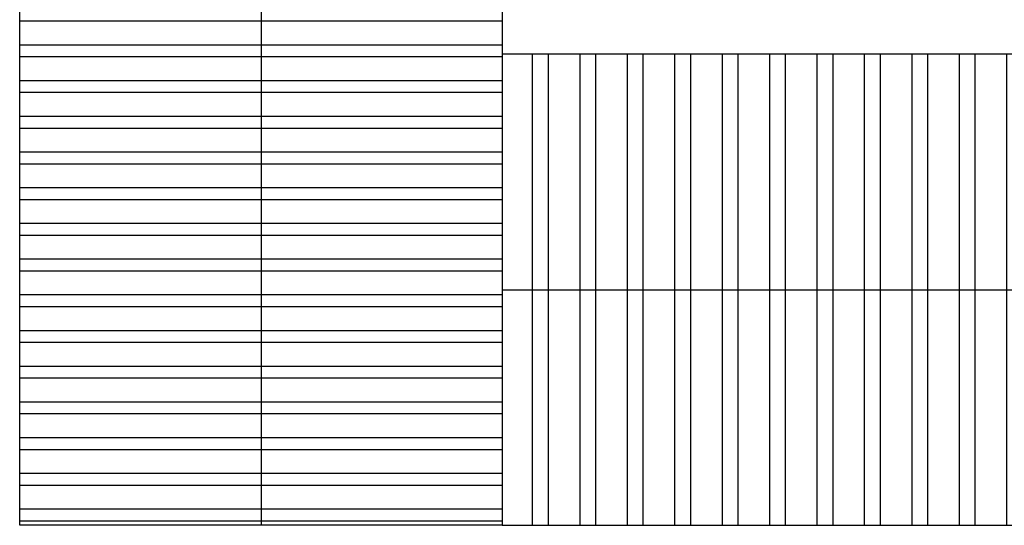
# Model space of a CAD drawing. Header units: millimetres. Extents: x 2041 to 2304, y 426 to 519.
# Tile 5 of 24: x 2075 to 2107, y 443 to 460. Entities that reach past the tile are written whole.
import ezdxf

# ---------------------------------------------------------------- set-up
doc = ezdxf.new("R2010")
doc.units = ezdxf.units.MM
doc.linetypes.add('ACAD_ISO04W100', pattern=[30, 24, -3, 0, -3])
doc.layers.add('Cotas', color=3, linetype='Continuous')
doc.layers.add('PAREDE', color=6, linetype='Continuous')

msp = doc.modelspace()

# ---------------------------------------------------------------- hatches: boundary and pattern name
at = {"layer": 'PAREDE', "linetype": 'ACAD_ISO04W100'}
h = msp.add_hatch(dxfattribs=at)
h.set_pattern_fill('ANSI32', color=1, scale=0.1622, angle=45)
h.paths.add_polyline_path([(2172.19017, 458.68214), (2090.88156, 458.68214), (2090.88156, 451.00096), (2172.19017, 451.00096)])
h.paths.add_polyline_path([(2172.19017, 451.00096), (2090.88156, 451.00096), (2090.88156, 443.31979), (2172.19017, 443.31979)])
h.paths.add_polyline_path([(2171.30567, 494.85411), (2131.39685, 494.85411), (2131.39685, 486.68094), (2171.30567, 486.68094)])
h.paths.add_polyline_path([(2171.30567, 503.02728), (2131.39685, 503.02728), (2131.39685, 494.85411), (2171.30567, 494.85411)])
h = msp.add_hatch(dxfattribs=at)
h.set_pattern_fill('ANSI32', color=1, scale=0.1222, angle=135)
h.paths.add_polyline_path([(2083.02021, 467.89672), (2075.15886, 467.89672), (2075.15886, 443.31979), (2083.02021, 443.31979)])
h.paths.add_polyline_path([(2090.88156, 467.89672), (2083.02021, 467.89672), (2083.02021, 443.31979), (2090.88156, 443.31979), (2090.88156, 458.68214)])

# ---------------------------------------------------------------- linework, layer by layer
at = {"layer": 'Cotas', "color": 7}
for p, q in [((2083.02021, 467.89672), (2083.02021, 443.31979)), ((2090.88156, 451.00096), (2172.19017, 451.00096))]:
    msp.add_line(p, q, dxfattribs=at)
for points in [[(2075.15886, 467.89672), (2090.88156, 467.89672), (2090.88156, 443.31979), (2075.15886, 443.31979)], [(2090.88156, 443.31979), (2172.19017, 443.31979), (2172.19017, 458.68214), (2090.88156, 458.68214)]]:
    msp.add_lwpolyline(points, close=True, dxfattribs=at)

doc.saveas('drawing.dxf')
